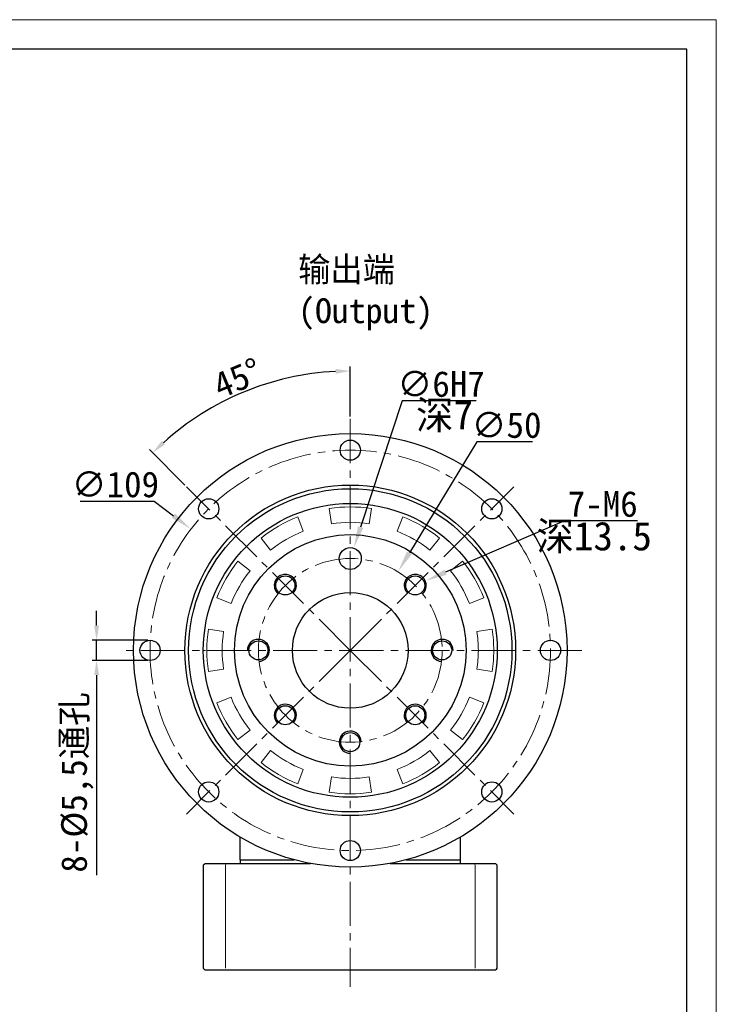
# Model space of a CAD drawing. Header units: millimetres. Extents: x 6028 to 6701, y -895 to -419.
# Tile 8 of 8: x 6511 to 6701, y -687 to -419. Entities that reach past the tile are written whole.
import ezdxf

# ---------------------------------------------------------------- set-up
doc = ezdxf.new("R2010")
doc.units = ezdxf.units.MM
doc.header["$PDSIZE"] = -5
doc.linetypes.add('点画线', pattern=[18, 12, -2, 2, -2])
doc.layers.get('0').update_dxf_attribs({"lineweight": 18})
doc.layers.get('Defpoints').update_dxf_attribs({"lineweight": 18})
for name, color, linetype, lineweight in [('7中心线层', 7, '点画线', 18), ('图框_外框线', 7, 'Continuous', 18), ('尺寸线', 7, 'Continuous', 25), ('尺寸线层', 3, 'Continuous', 18), ('标注线', 7, 'Continuous', 18), ('粗实线', 7, 'Continuous', 40), ('细实线', 7, 'Continuous', 18)]:
    doc.layers.add(name, color=color, linetype=linetype, lineweight=lineweight)
doc.styles.add('工程字', font='txt')
doc.dimstyles.new('DIMSTYLE_17', dxfattribs={"dimtxt": 8, "dimasz": 12, "dimexe": 0.18, "dimexo": 0.0625, "dimgap": 0.09, "dimtad": 1, "dimtih": 1, "dimtoh": 1, "dimdec": 3, "dimdsep": 46, "dimtxsty": 'Standard', "dimblk": '_CAXARROW', "dimcen": 0.09, "dimdle": 24, "dimadec": 0, "dimazin": 0, "dimtfac": 0.7, "dimtdec": 3, "dimtofl": 0, "dimtmove": 0, "dimatfit": 3, "dimfxl": 1, "dimtolj": 1, "dimarcsym": 0})
doc.dimstyles.new('ISO-25', dxfattribs={"dimtxt": 7, "dimasz": 4, "dimexe": 1.25, "dimexo": 0.625, "dimtad": 1, "dimtxsty": '工程字', "dimcen": 2, "dimdle": 8, "dimadec": 0, "dimazin": 0, "dimtfac": 1, "dimtmove": 0, "dimatfit": 3, "dimfxl": 1, "dimarcsym": 0})

# ---------------------------------------------------------------- blocks, each defined once
blk = doc.blocks.new('_CAXARROW')
blk.add_hatch(color=0).paths.add_polyline_path([(0, 0), (-1, 0.125), (-1, -0.125)], flags=0)
blk = doc.blocks.new('*D11')
at = {"layer": 'Defpoints', "color": 0}
for p in [(6602.37, -562.81), (6600.49, -568.51)]:
    blk.add_point(p, dxfattribs=at)
at = {"layer": '尺寸线层', "color": 0, "linetype": 'Continuous', "lineweight": -2}
for p, q in [((6615.59, -522.7), (6604.25, -557.12)), ((6635.71, -522.7), (6615.59, -522.7)), ((6601.34, -565.66), (6601.52, -565.66)), ((6601.43, -565.75), (6601.43, -565.57))]:
    blk.add_line(p, q, dxfattribs=at)
at = {"layer": '尺寸线层', "color": 0, "lineweight": -2, "xscale": 6, "yscale": 6, "zscale": 6, "rotation": 251.7595238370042}
blk.add_blockref('_CAXARROW', (6602.37, -562.81), dxfattribs=at)
at = {"layer": '尺寸线层', "color": 0, "insert": (6626.15, -518.2), "char_height": 7, "attachment_point": 5, "style": '工程字'}
blk.add_mtext('\\A1;∅6H7', dxfattribs=at)
blk = doc.blocks.new('_FILLED')
at = {"linetype": 'ByBlock'}
blk.add_hatch(color=0, dxfattribs=at).paths.add_polyline_path([(0, 0), (-1, 0.133), (-1, -0.133)], flags=0)
blk = doc.blocks.new('*D12')
at = {"layer": 'Defpoints', "color": 0}
for p in [(6614.39, -569.28), (6588.47, -612.04)]:
    blk.add_point(p, dxfattribs=at)
at = {"layer": '尺寸线层', "color": 0, "linetype": 'Continuous', "lineweight": -2}
for p, q in [((6635.85, -533.87), (6617.5, -564.15)), ((6651.04, -533.87), (6635.85, -533.87)), ((6601.34, -590.66), (6601.52, -590.66)), ((6601.43, -590.75), (6601.43, -590.57))]:
    blk.add_line(p, q, dxfattribs=at)
at = {"layer": '尺寸线层', "color": 0, "lineweight": -2, "xscale": 6, "yscale": 6, "zscale": 6, "rotation": 238.7827497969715}
blk.add_blockref('_CAXARROW', (6614.39, -569.28), dxfattribs=at)
at = {"layer": '尺寸线层', "color": 0, "insert": (6643.95, -529.37), "char_height": 7, "attachment_point": 5, "style": '工程字'}
blk.add_mtext('\\A1;∅50', dxfattribs=at)
blk = doc.blocks.new('*D13')
at = {"layer": 'Defpoints', "color": 0}
for p in [(6621.86, -571.79), (6616.35, -574.18)]:
    blk.add_point(p, dxfattribs=at)
at = {"layer": '尺寸线层', "color": 0, "linetype": 'Continuous', "lineweight": -2}
for p, q in [((6659.7, -555.36), (6627.36, -569.4)), ((6679.58, -555.36), (6659.7, -555.36)), ((6619.02, -572.99), (6619.2, -572.99)), ((6619.11, -573.08), (6619.11, -572.9))]:
    blk.add_line(p, q, dxfattribs=at)
at = {"layer": '尺寸线层', "color": 0, "lineweight": -2, "xscale": 6, "yscale": 6, "zscale": 6, "rotation": 203.4757720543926}
blk.add_blockref('_CAXARROW', (6621.86, -571.79), dxfattribs=at)
at = {"layer": '尺寸线层', "color": 0, "insert": (6670.14, -550.86), "char_height": 7, "attachment_point": 5, "style": '工程字'}
blk.add_mtext('\\A1;7-M6', dxfattribs=at)
blk = doc.blocks.new('*D14')
at = {"layer": 'Defpoints', "color": 0}
for p in [(6532.38, -587.92), (6547, -587.92), (6547, -593.41)]:
    blk.add_point(p, dxfattribs=at)
at = {"layer": '尺寸线层', "color": 0, "lineweight": -2}
for p, q in [((6532.38, -583.92), (6532.38, -579.92)), ((6546.37, -587.92), (6531.13, -587.92)), ((6532.38, -593.41), (6532.38, -587.92)), ((6546.37, -593.41), (6531.13, -593.41)), ((6532.38, -597.41), (6532.38, -651.86))]:
    blk.add_line(p, q, dxfattribs=at)
at = {"layer": '尺寸线层', "color": 0}
for points in [[(6531.71, -583.92), (6533.05, -583.92), (6532.38, -587.92)], [(6533.05, -597.41), (6531.71, -597.41), (6532.38, -593.41)]]:
    blk.add_solid(points, dxfattribs=at)
at = {"layer": '尺寸线层', "color": 0, "insert": (6527.14, -626.64), "char_height": 7, "attachment_point": 5, "rotation": 90, "style": '工程字'}
blk.add_mtext('8-%%C5,5通孔', dxfattribs=at)
blk = doc.blocks.new('*D15')
at = {"layer": 'Defpoints', "color": 0}
for p in [(6558.07, -557.65), (6644.79, -623.68)]:
    blk.add_point(p, dxfattribs=at)
at = {"layer": '尺寸线层', "color": 0, "linetype": 'Continuous', "lineweight": -2}
for p, q in [((6527.9, -550.03), (6548.06, -550.03)), ((6548.06, -550.03), (6553.29, -554.01)), ((6601.34, -590.66), (6601.52, -590.66)), ((6601.43, -590.75), (6601.43, -590.57))]:
    blk.add_line(p, q, dxfattribs=at)
at = {"layer": '尺寸线层', "color": 0, "lineweight": -2, "xscale": 6, "yscale": 6, "zscale": 6, "rotation": 322.7129554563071}
blk.add_blockref('_CAXARROW', (6558.07, -557.65), dxfattribs=at)
at = {"layer": '尺寸线层', "color": 0, "insert": (6537.48, -545.53), "char_height": 7, "attachment_point": 5, "style": '工程字'}
blk.add_mtext('\\A1;∅109', dxfattribs=at)
blk = doc.blocks.new('*D27')
at = {"layer": 'Defpoints', "color": 0}
for p in [(6581.74, -517.2), (6601.43, -527.66), (6556.88, -546.12), (6601.43, -590.66), (6601.43, -682.27)]:
    blk.add_point(p, dxfattribs=at)
at = {"layer": '尺寸线层', "color": 0, "lineweight": -2}
for p, q in [((6601.43, -527.04), (6601.43, -513.36)), ((6556.44, -545.67), (6546.76, -536))]:
    blk.add_line(p, q, dxfattribs=at)
blk.add_arc((6601.43, -590.66), 76.06, 93.0137, 131.9863, dxfattribs=at)
at = {"layer": '尺寸线层', "color": 0}
for points in [[(6597.45, -515.38), (6597.41, -514.05), (6601.43, -514.61)], [(6550.09, -533.65), (6551.01, -534.61), (6547.65, -536.88)]]:
    blk.add_solid(points, dxfattribs=at)
at = {"layer": '尺寸线层', "color": 0, "insert": (6570.74, -516.59), "char_height": 7, "attachment_point": 5, "rotation": 22.5, "style": '工程字'}
blk.add_mtext('45%%d', dxfattribs=at)

msp = doc.modelspace()

# ---------------------------------------------------------------- linework, layer by layer
for p, q in [((6595.6684, -552.0442), (6596.287, -556.1922)), ((6606.5694, -556.1922), (6607.1881, -552.0442)), ((6588.6446, -558.24), (6587.1064, -554.3384)), ((6615.75, -554.3384), (6614.2118, -558.24)), ((6577.1301, -560.0982), (6579.7398, -563.3812)), ((6623.1166, -563.3812), (6625.7264, -560.0982)), ((6574.1452, -568.9758), (6570.8623, -566.366)), ((6631.9942, -566.366), (6628.7112, -568.9758)), ((6565.1024, -576.3424), (6569.004, -577.8806)), ((6633.8525, -577.8806), (6637.754, -576.3424)), ((6566.9562, -585.523), (6562.8082, -584.9044)), ((6640.0482, -584.9044), (6635.9002, -585.523)), ((6561.4282, -590.6642), (6562.033, -590.6642)), ((6567.137, -590.6642), (6566.9186, -590.6642)), ((6635.7194, -590.6642), (6635.9379, -590.6642)), ((6562.8082, -596.424), (6566.9562, -595.8054)), ((6635.9002, -595.8054), (6640.0482, -596.424)), ((6569.004, -603.4478), (6565.1024, -604.986)), ((6637.754, -604.986), (6633.8525, -603.4478)), ((6570.8623, -614.9624), (6574.1452, -612.3526)), ((6628.7112, -612.3526), (6631.9942, -614.9624)), ((6579.7398, -617.9472), (6577.1301, -621.2302)), ((6625.7264, -621.2302), (6623.1166, -617.9472)), ((6587.1064, -626.99), (6588.6446, -623.0884)), ((6614.2118, -623.0884), (6615.75, -626.99)), ((6596.287, -625.1362), (6595.6684, -629.2842)), ((6607.1881, -629.2842), (6606.5694, -625.1362)), ((6567.4245, -677.1642), (6567.4245, -649.1642)), ((6635.4319, -649.1642), (6635.4319, -677.1642))]:
    msp.add_line(p, q)
for start, end in [(81.51734, 98.48266), (111.51734, 128.48266), (51.51734, 68.48266), (141.51734, 158.48266), (21.51734, 38.48266), (171.51734, 188.48266), (0, 8.48266), (351.51734, 0), (201.51734, 218.48266), (321.51734, 338.48266), (231.51734, 248.48266), (291.51734, 308.48266), (261.51734, 278.48266)]:
    msp.add_arc((6601.4282, -590.6642), 39.0471, start, end)
at = {"extrusion": (0, 0, -1)}
for start, end in [(81.51734, 98.48266), (51.51734, 68.48266), (111.51734, 128.48266), (21.51734, 38.48266), (141.51734, 158.48266), (351.51734, 8.48266), (171.51734, 180), (180, 188.48266), (321.51734, 338.48266), (201.51734, 218.48266), (291.51734, 308.48266), (231.51734, 248.48266), (261.51734, 278.48266)]:
    msp.add_arc((-6601.4282, -590.6642), 34.8533, start, end, dxfattribs=at)
for points in [[(6567.4245, -649.1642), (6567.4858, -648.9975), (6567.5473, -648.8308), (6567.6088, -648.6642)], [(6635.2476, -648.6642), (6635.3092, -648.8308), (6635.3706, -648.9975), (6635.4319, -649.1642)]]:
    msp.add_open_spline(points, degree=3)
at = {"layer": '7中心线层'}
msp.add_line((6601.4282, -527.6642), (6601.4282, -682.2666), dxfattribs=at)
at = {"layer": '7中心线层', "color": 0}
for p, q in [((6601.4282, -590.6642), (6556.8805, -546.1165)), ((6601.4282, -590.6642), (6645.9759, -546.1165)), ((6664.4282, -590.6642), (6538.4282, -590.6642)), ((6601.4282, -590.6642), (6556.8805, -635.2119)), ((6601.4282, -590.6642), (6645.9759, -635.2119))]:
    msp.add_line(p, q, dxfattribs=at)
for radius in [54.5, 25]:
    msp.add_circle((6601.4282, -590.6642), radius, dxfattribs=at)
at = {"layer": '图框_外框线', "color": 3}
msp.add_lwpolyline([(6028.1966, -894.7808), (6701.0484, -894.7808), (6701.0484, -418.9784), (6028.1966, -418.9784)], close=True, dxfattribs=at)
at = {"layer": '图框_外框线', "color": 3, "lineweight": 25}
msp.add_lwpolyline([(6068.2473, -886.7706), (6693.0383, -886.7706), (6693.0383, -426.9886), (6068.2473, -426.9886)], close=True, dxfattribs=at)
at = {"layer": '标注线', "color": 1, "lineweight": -3}
for p, q in [((6583.3905, -647.5642), (6583.4182, -647.6642)), ((6619.446, -647.5642), (6619.4182, -647.6642))]:
    msp.add_line(p, q, dxfattribs=at)
at = {"layer": '粗实线', "color": 0, "lineweight": 30}
for p, q in [((6571.4282, -647.6642), (6571.4282, -641.4677)), ((6631.4282, -647.6642), (6631.4282, -641.4677)), ((6571.4182, -647.5642), (6571.5182, -647.6642)), ((6571.4282, -647.6642), (6586.1967, -647.6642)), ((6571.4282, -647.6642), (6571.4282, -648.6642)), ((6571.4382, -647.6642), (6583.3905, -647.6642)), ((6571.4382, -647.6642), (6583.3905, -647.6642)), ((6616.6598, -647.6642), (6631.4282, -647.6642)), ((6619.4222, -647.6642), (6631.3945, -647.6642)), ((6619.4222, -647.6642), (6631.3945, -647.6642)), ((6631.4182, -647.5642), (6631.3182, -647.6642)), ((6631.4282, -648.6642), (6631.4282, -647.6642)), ((6561.4282, -649.1642), (6561.4282, -677.1642)), ((6561.9282, -648.6642), (6567.6088, -648.6642)), ((6567.6088, -648.6642), (6590.6116, -648.6642)), ((6612.2449, -648.6642), (6635.2476, -648.6642)), ((6635.2476, -648.6642), (6640.9282, -648.6642)), ((6641.4282, -677.1642), (6641.4282, -649.1642)), ((6561.9282, -677.6642), (6635.2476, -677.6642)), ((6635.2476, -677.6642), (6640.9282, -677.6642))]:
    msp.add_line(p, q, dxfattribs=at)
at = {"layer": '粗实线', "linetype": 'Continuous', "lineweight": 30}
for centre, radius in [((6601.4282, -590.6642), 59), ((6601.4282, -536.1642), 2.75), ((6562.8909, -552.1269), 2.75), ((6639.9655, -552.1269), 2.75), ((6601.4282, -590.6642), 15.75), ((6562.8909, -629.2015), 2.75)]:
    msp.add_circle(centre, radius, dxfattribs=at)
at = {"layer": '粗实线', "color": 0, "linetype": 'Continuous', "lineweight": 30}
for centre, radius in [((6601.4282, -590.6642), 45), ((6601.4282, -590.6642), 44), ((6601.4282, -590.6642), 31.5), ((6601.4282, -565.6642), 3), ((6583.7506, -572.9865), 2.6), ((6619.1059, -572.9865), 2.6), ((6576.4282, -590.6642), 2.6), ((6626.4282, -590.6642), 2.6), ((6583.7506, -608.3419), 2.6), ((6619.1059, -608.3419), 2.6), ((6601.4282, -615.6642), 2.6)]:
    msp.add_circle(centre, radius, dxfattribs=at)
at = {"layer": '粗实线', "color": 0, "lineweight": 30}
for centre in [(6546.9282, -590.6642), (6655.9282, -590.6642), (6639.9655, -629.2015), (6601.4282, -645.1642)]:
    msp.add_circle(centre, 2.75, dxfattribs=at)
at = {"layer": '粗实线', "color": 0, "linetype": 'Continuous', "lineweight": 30, "extrusion": (0, 0, -1)}
for start, end in [(0, 180), (180, 0)]:
    msp.add_arc((-6601.4282, -590.6642), 40, start, end, dxfattribs=at)
at = {"layer": '粗实线', "color": 0, "lineweight": 30}
for points in [[(6561.9282, -648.6642), (6561.7616, -648.8308), (6561.5949, -648.9975), (6561.4282, -649.1642)], [(6641.4282, -649.1642), (6641.2615, -648.9975), (6641.0949, -648.8308), (6640.9282, -648.6642)], [(6561.4282, -677.1642), (6561.5949, -677.3309), (6561.7616, -677.4976), (6561.9282, -677.6642)], [(6640.9282, -677.6642), (6641.0949, -677.4976), (6641.2615, -677.3309), (6641.4282, -677.1642)]]:
    msp.add_open_spline(points, degree=3, dxfattribs=at)
at = {"layer": '细实线', "color": 0, "lineweight": -3}
for centre, start, end in [((6583.7506, -572.9865), 315, 228.439813), ((6619.1059, -572.9865), 311.560187, 225), ((6576.4282, -590.6642), 273.439813, 180), ((6626.4282, -590.6642), 0, 266.560187), ((6583.7506, -608.3419), 318.439813, 225), ((6619.1059, -608.3419), 315, 221.560187), ((6601.4282, -615.6642), 3.439813, 270)]:
    msp.add_arc(centre, 3, start, end, dxfattribs=at)

# ---------------------------------------------------------------- texts
at = {"layer": '尺寸线', "color": 0, "linetype": 'ByBlock', "insert": (6587.2436, -483.5802), "char_height": 6.75, "width": 56.777479, "attachment_point": 1, "style": '工程字'}
msp.add_mtext('输出端(Output)', dxfattribs=at)
at = {"layer": '尺寸线层', "lineweight": -3, "char_height": 7.8, "attachment_point": 5, "style": '工程字'}
for s, insert in [('深7', (6627.0768, -526.9778)), ('深13.5', (6667.8348, -559.9364))]:
    msp.add_mtext(s, dxfattribs=dict(at, insert=insert))

# ---------------------------------------------------------------- dimensions: what is measured, and where the dimension line sits
at = {"layer": '尺寸线层'}
dim = msp.add_angular_dim_2l(base=(6581.7434, -517.1996), line1=((6601.4282, -527.6642), (6601.4282, -682.2666)), line2=((6601.4282, -590.6642), (6556.8805, -546.1165)), dimstyle='ISO-25', dxfattribs=at)
dim.commit()
dim.dimension.update_dxf_attribs({"geometry": '*D27', "text_midpoint": (6570.7442, -516.5865)})
at = {"layer": '尺寸线层', "linetype": 'Continuous'}
for p1, p2, text, picture, middle in [((6600.4892, -568.5135), (6602.3672, -562.8149), '<>H7', '*D11', (6626.1476, -522.7049)), ((6616.3542, -574.1816), (6621.8576, -571.7914), '7-M6', '*D13', (6670.1397, -555.358))]:
    dim = msp.add_diameter_dim_2p(p1=p1, p2=p2, text=text, dimstyle='DIMSTYLE_17', override={"dimtxt": 7, "dimasz": 6, "dimgap": 1, "dimtxsty": '工程字', "dimtol": 0, "dimldrblk": '_FILLED'}, dxfattribs=at)
    dim.commit()
    dim.dimension.update_dxf_attribs({"geometry": picture, "text_midpoint": middle, "dimtype": 163})
for p1, p2, picture, middle in [((6588.4711, -612.0444), (6614.3853, -569.284), '*D12', (6643.9465, -533.8678)), ((6644.789, -623.6808), (6558.0674, -557.6476), '*D15', (6537.4835, -550.031))]:
    dim = msp.add_diameter_dim_2p(p1=p1, p2=p2, dimstyle='DIMSTYLE_17', override={"dimtxt": 7, "dimasz": 6, "dimgap": 1, "dimtxsty": '工程字', "dimtol": 0, "dimldrblk": '_FILLED'}, dxfattribs=at)
    dim.commit()
    dim.dimension.update_dxf_attribs({"geometry": picture, "text_midpoint": middle, "dimtype": 163})
at = {"layer": '尺寸线层'}
dim = msp.add_linear_dim(base=(6532.3801, -587.9151), p1=(6546.9976, -593.4133), p2=(6546.9976, -587.9151), angle=90, text='8-%%C<>通孔', dimstyle='ISO-25', override={"dimtxsty": '工程字'}, dxfattribs=at)
dim.commit()
dim.dimension.update_dxf_attribs({"geometry": '*D14', "text_midpoint": (6532.3801, -626.6361), "dimtype": 160})

doc.saveas('drawing.dxf')
